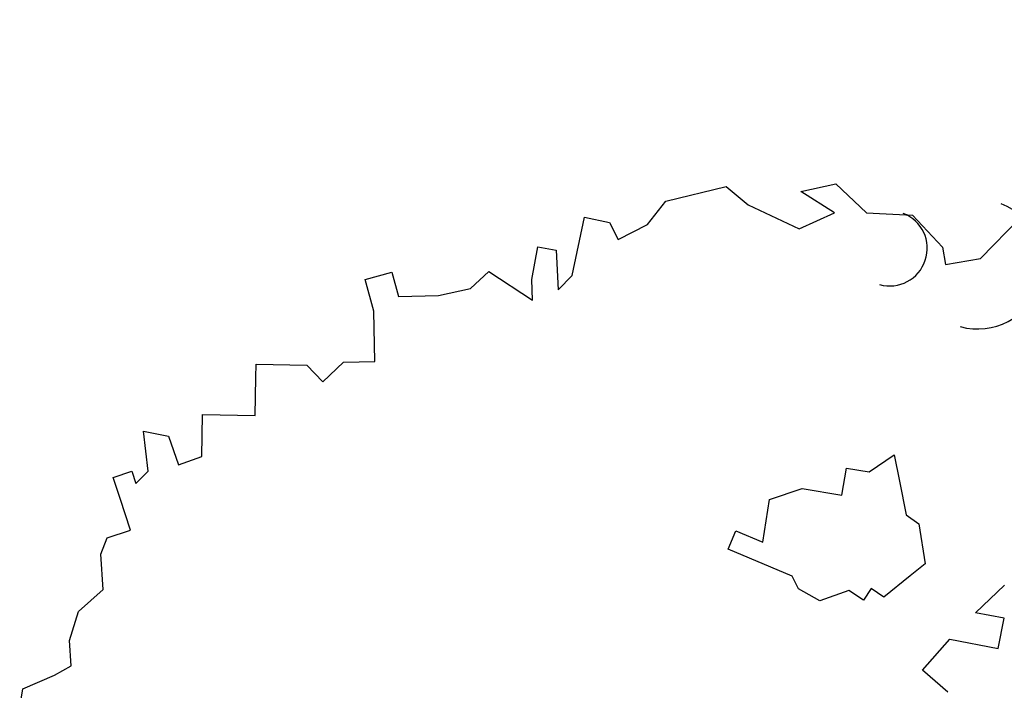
# Model space of a CAD drawing. Header units: feet. Extents: x 1377751 to 1381179, y 448542 to 452320.
# Tile 25 of 135: x 1377941 to 1377952, y 448981 to 448988. Entities that reach past the tile are written whole.
import ezdxf

# ---------------------------------------------------------------- set-up
doc = ezdxf.new("R2010")
doc.units = ezdxf.units.FT
doc.header["$MEASUREMENT"] = 0
for name, color, linetype in [('MA- HONEY LOCUST TREE', 3, 'Continuous'), ('TREE', 3, 'Continuous'), ('VG_P_Cells', 3, 'Continuous')]:
    doc.layers.add(name, color=color, linetype=linetype)

# ---------------------------------------------------------------- blocks, each defined once
blk = doc.blocks.new('HONEY LOCUST')
at = {"layer": 'MA- HONEY LOCUST TREE'}
for p, q in [((-10.71, 2.659, 17.496), (-11.099, 3.151, 17.496)), ((-10.697, 2.267, 17.496), (-10.71, 2.659, 17.496)), ((-6.844, 2.089, 17.496), (-7.103, 2.446, 17.496)), ((-6.743, 2.391, 17.496), (-6.844, 2.089, 17.496)), ((-6.422, 2.284, 17.496), (-6.743, 2.391, 17.496)), ((-6.595, 1.768, 17.496), (-6.422, 2.284, 17.496)), ((-11.284, 1.978, 17.496), (-10.889, 2.261, 17.496)), ((-10.889, 2.261, 17.496), (-10.697, 2.267, 17.496)), ((-11.376, 1.48, 17.496), (-11.284, 1.978, 17.496)), ((-6.293, 1.426, 17.496), (-6.595, 1.768, 17.496)), ((-6.017, 1.668, 17.496), (-6.293, 1.426, 17.496)), ((-8.017, 1.473, 17.496), (-7.899, 1.599, 17.496)), ((-7.899, 1.599, 17.496), (-7.453, 1.609, 17.496)), ((-7.453, 1.609, 17.496), (-7.342, 1.427, 17.496)), ((-11.737, 1.188, 17.496), (-11.376, 1.48, 17.496)), ((-8.689, 1.427, 17.496), (-8.395, 1.447, 17.496)), ((-8.541, 1.129, 17.496), (-8.689, 1.427, 17.496)), ((-8.395, 1.447, 17.496), (-8.017, 1.473, 17.496)), ((-7.342, 1.427, 17.496), (-7.148, 1.11, 17.496)), ((-11.707, 0.793, 17.496), (-11.737, 1.188, 17.496)), ((-11.423, 1.128, 17.496), (-11.707, 0.793, 17.496)), ((-11.301, 0.722, 17.496), (-11.423, 1.128, 17.496)), ((-8.615, 0.89, 17.496), (-8.541, 1.129, 17.496)), ((-7.148, 1.11, 17.496), (-7.261, 0.982, 17.496)), ((-7.261, 0.982, 17.496), (-7.145, 0.88, 17.496)), ((-8.324, 0.799, 17.496), (-8.615, 0.89, 17.496)), ((-7.145, 0.88, 17.496), (-7.271, 0.736, 17.496)), ((-8.456, 0.374, 17.496), (-8.324, 0.799, 17.496)), ((-11.636, 0.196, 17.496), (-11.301, 0.722, 17.496)), ((-7.271, 0.736, 17.496), (-7.2, 0.405, 17.496)), ((-8.385, 0, 17.496), (-8.456, 0.374, 17.496)), ((-7.2, 0.405, 17.496), (-7.366, 0.188, 17.496)), ((-11.869, -0.017, 17.496), (-11.636, 0.196, 17.496)), ((-7.511, 0.139, 17.496), (-7.899, -0.523, 17.496)), ((-7.366, 0.188, 17.496), (-7.511, 0.139, 17.496)), ((-7.925, -0.134, 17.496), (-8.385, 0, 17.496)), ((-11.798, -0.695, 17.496), (-11.869, -0.017, 17.496)), ((-8.088, -0.413, 17.496), (-7.925, -0.134, 17.496)), ((-7.899, -0.523, 17.496), (-8.088, -0.413, 17.496)), ((-11.569, -0.929, 17.496), (-11.798, -0.695, 17.496)), ((-11.448, -1.274, 17.496), (-11.569, -0.929, 17.496)), ((-11.644, -1.343, 17.496), (-11.448, -1.274, 17.496)), ((-11.739, -1.609, 17.496), (-11.644, -1.343, 17.496)), ((-11.119, -1.83, 17.496), (-11.739, -1.609, 17.496)), ((-10.985, -2.002, 17.496), (-11.119, -1.83, 17.496)), ((-11.483, -2.162, 17.496), (-11.419, -1.966, 17.496)), ((-11.419, -1.966, 17.496), (-10.985, -2.002, 17.496)), ((-11.136, -2.275, 17.496), (-11.483, -2.162, 17.496)), ((-10.908, -2.299, 17.496), (-11.136, -2.275, 17.496)), ((-11.285, -2.732, 17.496), (-10.908, -2.299, 17.496)), ((-11.126, -2.959, 17.496), (-11.285, -2.732, 17.496)), ((-11.095, -3.317, 17.496), (-11.126, -2.959, 17.496)), ((-11.142, -3.757, 17.496), (-11.095, -3.317, 17.496)), ((-11.418, -3.795, 17.496), (-11.142, -3.757, 17.496)), ((-11.377, -4.098, 17.496), (-11.418, -3.795, 17.496)), ((-11.018, -4.049, 17.496), (-11.377, -4.098, 17.496)), ((-10.466, -4.11, 17.496), (-11.018, -4.049, 17.496)), ((-10.504, -4.455, 17.496), (-10.466, -4.11, 17.496)), ((-10.321, -4.707, 17.496), (-10.504, -4.455, 17.496)), ((-10.528, -4.858, 17.496), (-10.321, -4.707, 17.496)), ((-10.613, -5.412, 17.496), (-10.528, -4.858, 17.496)), ((-10.464, -5.435, 17.496), (-10.613, -5.412, 17.496)), ((-10.051, -5.498, 17.496), (-10.464, -5.435, 17.496)), ((-10.139, -6.07, 17.496), (-10.051, -5.498, 17.496)), ((-9.68, -6.14, 17.496), (-10.139, -6.07, 17.496)), ((-9.624, -6.406, 17.496), (-9.68, -6.14, 17.496)), ((-10.041, -6.741, 17.496), (-9.951, -6.475, 17.496)), ((-9.951, -6.475, 17.496), (-9.624, -6.406, 17.496)), ((-9.597, -6.747, 17.496), (-10.041, -6.741, 17.496)), ((-9.483, -6.899, 17.496), (-9.597, -6.747, 17.496)), ((-9.621, -6.925, 17.496), (-9.483, -6.899, 17.496)), ((-9.581, -7.137, 17.496), (-9.621, -6.925, 17.496)), ((-8.98, -7.025, 17.496), (-9.341, -7.092, 17.496)), ((-8.93, -7.29, 17.496), (-8.98, -7.025, 17.496)), ((-9.341, -7.092, 17.496), (-9.581, -7.137, 17.496)), ((-8.759, -7.386, 17.496), (-8.93, -7.29, 17.496)), ((-8.371, -7.41, 17.496), (-8.759, -7.386, 17.496)), ((-8.165, -7.714, 17.496), (-8.371, -7.41, 17.496)), ((-7.861, -7.853, 17.496), (-8.165, -7.714, 17.496)), ((-7.582, -7.87, 17.496), (-7.861, -7.853, 17.496)), ((-7.502, -8.067, 17.496), (-7.582, -7.87, 17.496)), ((-7.4, -8.435, 17.496), (-7.502, -8.067, 17.496)), ((-7.201, -8.495, 17.496), (-7.4, -8.435, 17.496))]:
    blk.add_line(p, q, dxfattribs=at)
blk = doc.blocks.new('TREE - DECIDUOUS')
at = {"color": 0, "linetype": 'ByBlock'}
blk.add_arc((-0.003675, -0.008728), 0.002979, 149.7766, 324.2421, dxfattribs=at)
blk = doc.blocks.new('Bayberry')
at = {"layer": 'VG_P_Cells'}
for p, xscale, yscale, zscale in [((-0.003, -0.001, 839.961), 240, 240, 240), ((0.038, 0.013, 694.919), 138.9901895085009, 138.9901895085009, 138.9901895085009)]:
    blk.add_blockref('TREE - DECIDUOUS', p, dxfattribs=dict(at, xscale=xscale, yscale=yscale, zscale=zscale))
blk = doc.blocks.new('*U965')
at = {"layer": 'TREE', "rotation": 276.8144840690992}
blk.add_blockref('Bayberry', (0.029, 0.08, -767.44), dxfattribs=at)
blk = doc.blocks.new('*U966')
at = {"layer": 'VG_P_Cells', "color": 0, "linetype": 'ByBlock', "lineweight": -2, "transparency": 16777216}
blk.add_blockref('*U965', (0, 21), dxfattribs=at)

msp = doc.modelspace()

# ---------------------------------------------------------------- block references
at = {"layer": 'VG_P_Cells'}
for name, p, rotation in [('*U966', (1377946.378, 449006.711, 776.188), 187.7149908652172), ('HONEY LOCUST', (1377950.241, 448974.581, -8.748), 277.5930949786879)]:
    msp.add_blockref(name, p, dxfattribs=dict(at, rotation=rotation))

doc.saveas('drawing.dxf')
